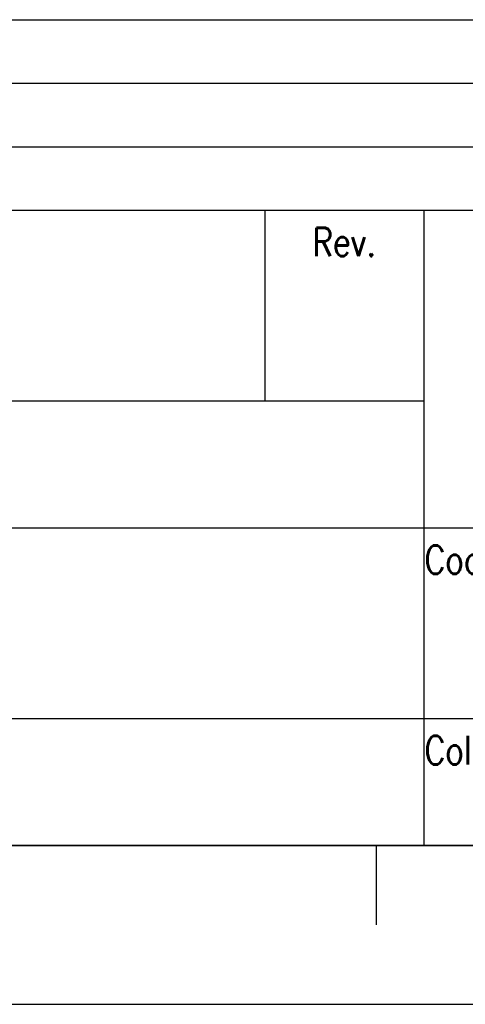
# Model space of a CAD drawing. Extents: x 0 to 594, y 0 to 420.
# Tile 8 of 16: x 511 to 539, y 0 to 62. Entities that reach past the tile are written whole.
import ezdxf

# ---------------------------------------------------------------- set-up
doc = ezdxf.new("R2010")
doc.units = 0
doc.header["$LTSCALE"] = 32.67
doc.layers.get('0').update_dxf_attribs({"linetype": 'CONTINUOUS'})
doc.styles.get("Standard").update_dxf_attribs({"font": 'SIMPLEX.SHX', "width": 0.8})

msp = doc.modelspace()

# ---------------------------------------------------------------- linework, layer by layer
at = {"color": 7}
for p, q in [((409, 62), (584, 62)), ((409, 58), (584, 58)), ((409, 54), (584, 54)), ((409, 50), (584, 50)), ((409, 50), (584, 50)), ((526, 50), (526, 38)), ((536, 50), (536, 10)), ((462, 38), (536, 38)), ((431, 30), (584, 30)), ((409, 18), (584, 18)), ((584, 10), (25, 10)), ((409, 10), (584, 10)), ((533, 10), (533, 5)), ((0, 0), (594, 0))]:
    msp.add_line(p, q, dxfattribs=at)

# ---------------------------------------------------------------- texts
at = {"color": 7, "char_height": 1.8}
for s, insert, width, attachment_point in [('Rev.', (531, 48.9), 5.76, 2), ('Codigo Master/Code Master', (536.062, 28.9), 36, 1), ('Color/Colour:', (536.062, 16.9), 18.72, 1)]:
    msp.add_mtext(s, dxfattribs=dict(at, insert=insert, width=width, attachment_point=attachment_point))

doc.saveas('drawing.dxf')
